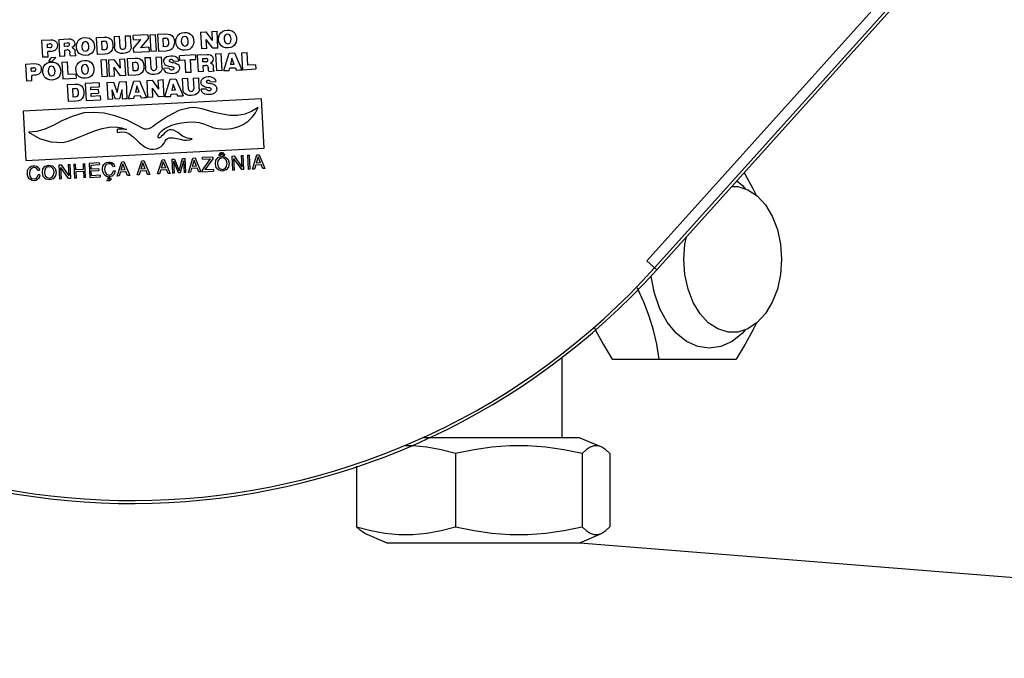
# Model space of a CAD drawing. Extents: x 40.7 to 137.4, y -250.8 to -221.5.
# Tile 58 of 256: x 56.5309 to 56.6455, y -236.8912 to -236.8169. Entities that reach past the tile are written whole.
import ezdxf

# ---------------------------------------------------------------- set-up
doc = ezdxf.new("R2010")
doc.units = 0
doc.header["$MEASUREMENT"] = 0
doc.linetypes.add('DASHDOT2', pattern=[0.5, 0.25, -0.125, 0, -0.125])
doc.layers.get('0').update_dxf_attribs({"linetype": 'CONTINUOUS'})
doc.layers.add('AC-FRIGORÍFICA', color=20, linetype='DASHDOT2')

msp = doc.modelspace()

# ---------------------------------------------------------------- linework, layer by layer
at = {"color": 6, "linetype": 'Continuous'}
for p, q in [((56.60389, -236.84493), (56.66107, -236.78141)), ((56.66198, -236.78223), (56.6048, -236.84574)), ((56.60506, -236.84598), (56.64525, -236.80133)), ((56.60389, -236.84493), (56.60506, -236.84598)), ((56.59402, -236.85611), (56.59402, -236.86551)), ((56.59989, -236.85636), (56.61429, -236.85636)), ((56.5961, -236.86551), (56.57795, -236.86551)), ((56.5961, -236.86551), (56.59862, -236.86659)), ((56.58164, -236.86734), (56.58164, -236.87589)), ((56.59639, -236.86734), (56.59639, -236.87589)), ((56.59961, -236.86734), (56.59961, -236.87589)), ((56.57012, -236.86883), (56.57012, -236.87589)), ((56.57363, -236.87772), (56.57111, -236.87664)), ((56.5961, -236.87772), (56.59862, -236.87664)), ((56.57363, -236.87772), (56.5961, -236.87772))]:
    msp.add_line(p, q, dxfattribs=at)
at = {"color": 7, "linetype": 'Continuous'}
for p, q in [((56.53984, -236.81895), (56.54076, -236.8189)), ((56.53984, -236.81895), (56.53994, -236.82094)), ((56.54192, -236.81885), (56.54257, -236.81881)), ((56.54192, -236.81885), (56.54198, -236.82009)), ((56.54263, -236.82007), (56.54257, -236.81881)), ((56.54321, -236.81878), (56.54385, -236.81875)), ((56.54321, -236.81878), (56.54327, -236.82004)), ((56.54391, -236.82), (56.54385, -236.81875)), ((56.54586, -236.81864), (56.54415, -236.81873)), ((56.54417, -236.81922), (56.54415, -236.81873)), ((56.54586, -236.81864), (56.54588, -236.81908)), ((56.54609, -236.81863), (56.54674, -236.81859)), ((56.54609, -236.81863), (56.54619, -236.82059)), ((56.54684, -236.82056), (56.54674, -236.81859)), ((56.54699, -236.81858), (56.54791, -236.81853)), ((56.54699, -236.81858), (56.54709, -236.82057)), ((56.54921, -236.8189), (56.54935, -236.81869)), ((56.55199, -236.81833), (56.5526, -236.8183)), ((56.55199, -236.81833), (56.55209, -236.82027)), ((56.5526, -236.8183), (56.55335, -236.81932)), ((56.55329, -236.81826), (56.55391, -236.81823)), ((56.55329, -236.81826), (56.55335, -236.81932)), ((56.55401, -236.82018), (56.55391, -236.81823)), ((56.53349, -236.81928), (56.53454, -236.81922)), ((56.53349, -236.81928), (56.53359, -236.82126)), ((56.53416, -236.81972), (56.53443, -236.81971)), ((56.53418, -236.82014), (56.53416, -236.81972)), ((56.53531, -236.81965), (56.53534, -236.81984)), ((56.53549, -236.81919), (56.53666, -236.81913)), ((56.53549, -236.81919), (56.53559, -236.82116)), ((56.53614, -236.81961), (56.53649, -236.81959)), ((56.53616, -236.81999), (56.53614, -236.81961)), ((56.53649, -236.81998), (56.53616, -236.81999)), ((56.53754, -236.82007), (56.53756, -236.81977)), ((56.53759, -236.82037), (56.53754, -236.82007)), ((56.53756, -236.81977), (56.53765, -236.81949)), ((56.53765, -236.81949), (56.5378, -236.81928)), ((56.5378, -236.81928), (56.53799, -236.81912)), ((56.54049, -236.8194), (56.54078, -236.81939)), ((56.54054, -236.8204), (56.54049, -236.8194)), ((56.54151, -236.8191), (56.54165, -236.81928)), ((56.54202, -236.82031), (56.54198, -236.82009)), ((56.54417, -236.81922), (56.54504, -236.81917)), ((56.54419, -236.82023), (56.54504, -236.81917)), ((56.54588, -236.81908), (56.54501, -236.82014)), ((56.54598, -236.82009), (56.54501, -236.82014)), ((56.54598, -236.82009), (56.546, -236.82059)), ((56.54764, -236.81904), (56.54793, -236.81902)), ((56.54769, -236.82003), (56.54764, -236.81904)), ((56.54796, -236.82002), (56.54769, -236.82003)), ((56.54814, -236.81907), (56.54793, -236.81902)), ((56.55017, -236.81995), (56.5504, -236.81987)), ((56.5534, -236.82021), (56.55265, -236.8192)), ((56.5527, -236.82024), (56.55265, -236.8192)), ((56.55488, -236.82016), (56.55462, -236.82008)), ((56.55515, -236.81968), (56.55538, -236.8196)), ((56.53425, -236.82123), (56.53359, -236.82126)), ((56.53445, -236.82012), (56.53418, -236.82014)), ((56.53425, -236.82123), (56.53421, -236.8206)), ((56.53504, -236.82048), (56.5347, -236.82057)), ((56.53621, -236.82113), (56.53559, -236.82116)), ((56.53618, -236.82042), (56.53644, -236.82041)), ((56.53621, -236.82113), (56.53618, -236.82042)), ((56.53677, -236.82064), (56.53678, -236.82074)), ((56.53679, -236.82088), (56.53678, -236.82074)), ((56.53684, -236.82109), (56.53749, -236.82104)), ((56.53741, -236.82081), (56.53738, -236.82049)), ((56.53834, -236.82103), (56.53808, -236.82095)), ((56.53864, -236.82105), (56.53834, -236.82103)), ((56.53862, -236.82055), (56.53884, -236.82047)), ((56.53864, -236.82105), (56.53864, -236.82105)), ((56.54083, -236.82089), (56.53994, -236.82094)), ((56.54081, -236.82038), (56.54054, -236.8204)), ((56.54114, -236.82085), (56.54083, -236.82089)), ((56.54139, -236.82074), (56.54114, -236.82085)), ((56.54158, -236.82059), (56.54139, -236.82074)), ((56.5417, -236.82038), (56.54158, -236.82059)), ((56.54298, -236.82082), (56.5427, -236.8208)), ((56.54323, -236.82078), (56.54298, -236.82082)), ((56.54421, -236.82068), (56.54419, -236.82023)), ((56.54421, -236.82068), (56.546, -236.82059)), ((56.54684, -236.82056), (56.54619, -236.82059)), ((56.5468, -236.82124), (56.54744, -236.8212)), ((56.5468, -236.82124), (56.54687, -236.8225)), ((56.54797, -236.82053), (56.54709, -236.82057)), ((56.54751, -236.82245), (56.54744, -236.8212)), ((56.54828, -236.82048), (56.54797, -236.82053)), ((56.54898, -236.82114), (56.54916, -236.82122)), ((56.54964, -236.82034), (56.54943, -236.8202)), ((56.55138, -236.82099), (56.54954, -236.82108)), ((56.54957, -236.82159), (56.54954, -236.82108)), ((56.5499, -236.82042), (56.54964, -236.82034)), ((56.5502, -236.82043), (56.5499, -236.82042)), ((56.55049, -236.82039), (56.5502, -236.82043)), ((56.5502, -236.82043), (56.5502, -236.82043)), ((56.55138, -236.82099), (56.55141, -236.8215)), ((56.55159, -236.82099), (56.55277, -236.82093)), ((56.55159, -236.82099), (56.55169, -236.82296)), ((56.5527, -236.82024), (56.55209, -236.82027)), ((56.55401, -236.82018), (56.5534, -236.82021)), ((56.55374, -236.82086), (56.55439, -236.82083)), ((56.55374, -236.82086), (56.55384, -236.82282)), ((56.55449, -236.82279), (56.55439, -236.82083)), ((56.55468, -236.8228), (56.5553, -236.82077)), ((56.55518, -236.82017), (56.55488, -236.82016)), ((56.55546, -236.82013), (56.55518, -236.82017)), ((56.55518, -236.82017), (56.55518, -236.82017)), ((56.5553, -236.82077), (56.55595, -236.82074)), ((56.55595, -236.82074), (56.55678, -236.8227)), ((56.55675, -236.82075), (56.5574, -236.82072)), ((56.55675, -236.82075), (56.55685, -236.82271)), ((56.55748, -236.82219), (56.5574, -236.82072)), ((56.53161, -236.82205), (56.53266, -236.82199)), ((56.53161, -236.82205), (56.53172, -236.82403)), ((56.53409, -236.82196), (56.53432, -236.82187)), ((56.53432, -236.82187), (56.53461, -236.82182)), ((56.53433, -236.82174), (56.53459, -236.82131)), ((56.53433, -236.82174), (56.53471, -236.82172)), ((56.53463, -236.82229), (56.5344, -236.82238)), ((56.53516, -236.82128), (56.53459, -236.82131)), ((56.53461, -236.82182), (56.5349, -236.82184)), ((56.53516, -236.82128), (56.53471, -236.82172)), ((56.5349, -236.82184), (56.53514, -236.82191)), ((56.53514, -236.82191), (56.53534, -236.82203)), ((56.53534, -236.82203), (56.53551, -236.8222)), ((56.53551, -236.8222), (56.53562, -236.82242)), ((56.53585, -236.82182), (56.5365, -236.82178)), ((56.53585, -236.82182), (56.53595, -236.82377)), ((56.53657, -236.82326), (56.5365, -236.82178)), ((56.54039, -236.82156), (56.54104, -236.82152)), ((56.54039, -236.82156), (56.54049, -236.82352)), ((56.54114, -236.82349), (56.54104, -236.82152)), ((56.54127, -236.82155), (56.54188, -236.82152)), ((56.54127, -236.82155), (56.54137, -236.82349)), ((56.54188, -236.82152), (56.54263, -236.82254)), ((56.54257, -236.82148), (56.54319, -236.82145)), ((56.54257, -236.82148), (56.54263, -236.82254)), ((56.54329, -236.82339), (56.54319, -236.82145)), ((56.54345, -236.8214), (56.54437, -236.82135)), ((56.54345, -236.8214), (56.54355, -236.82339)), ((56.5441, -236.82185), (56.54439, -236.82184)), ((56.54416, -236.82285), (56.5441, -236.82185)), ((56.5446, -236.82189), (56.54439, -236.82184)), ((56.54513, -236.82156), (56.54527, -236.82174)), ((56.54552, -236.8213), (56.54616, -236.82127)), ((56.54552, -236.8213), (56.54558, -236.82255)), ((56.54623, -236.82253), (56.54616, -236.82127)), ((56.54775, -236.82192), (56.54771, -236.82175)), ((56.54782, -236.82206), (56.54775, -236.82192)), ((56.54792, -236.82216), (56.54782, -236.82206)), ((56.54811, -236.82226), (56.54792, -236.82216)), ((56.54833, -236.82233), (56.54811, -236.82226)), ((56.54858, -236.82237), (56.54833, -236.82233)), ((56.54873, -236.82156), (56.54865, -236.82153)), ((56.5487, -236.82185), (56.54881, -236.82186)), ((56.54881, -236.8217), (56.54944, -236.82166)), ((56.54881, -236.82186), (56.54904, -236.82191)), ((56.54904, -236.82191), (56.54923, -236.822)), ((56.54923, -236.822), (56.5494, -236.82211)), ((56.54939, -236.82148), (56.54944, -236.82166)), ((56.5494, -236.82211), (56.54945, -236.82217)), ((56.54945, -236.82217), (56.54948, -236.82224)), ((56.54957, -236.82159), (56.55016, -236.82156)), ((56.55016, -236.82156), (56.55024, -236.82304)), ((56.55081, -236.82153), (56.55141, -236.8215)), ((56.55088, -236.82301), (56.55081, -236.82153)), ((56.55224, -236.82141), (56.55259, -236.82139)), ((56.55226, -236.82179), (56.55224, -236.82141)), ((56.5526, -236.82178), (56.55226, -236.82179)), ((56.55228, -236.82222), (56.55255, -236.82221)), ((56.55232, -236.82293), (56.55228, -236.82222)), ((56.55331, -236.82183), (56.55314, -236.82194)), ((56.55342, -236.82129), (56.55344, -236.82144)), ((56.55351, -236.82261), (56.55349, -236.82229)), ((56.55564, -236.82135), (56.55548, -236.8221)), ((56.55591, -236.82208), (56.55548, -236.8221)), ((56.55591, -236.82208), (56.55564, -236.82135)), ((56.55839, -236.82214), (56.55748, -236.82219)), ((56.55839, -236.82214), (56.55841, -236.82262)), ((56.53228, -236.82249), (56.53255, -236.82248)), ((56.5323, -236.8229), (56.53228, -236.82249)), ((56.53257, -236.82289), (56.5323, -236.8229)), ((56.53237, -236.824), (56.53234, -236.82337)), ((56.53469, -236.82341), (56.53492, -236.82333)), ((56.53748, -236.82321), (56.53657, -236.82326)), ((56.53748, -236.82321), (56.53751, -236.82369)), ((56.53856, -236.82321), (56.53878, -236.82313)), ((56.54114, -236.82349), (56.54049, -236.82352)), ((56.54199, -236.82346), (56.54137, -236.82349)), ((56.54268, -236.82343), (56.54193, -236.82242)), ((56.54199, -236.82346), (56.54193, -236.82242)), ((56.54329, -236.82339), (56.54268, -236.82343)), ((56.54444, -236.82335), (56.54355, -236.82339)), ((56.54442, -236.82284), (56.54416, -236.82285)), ((56.54475, -236.8233), (56.54444, -236.82335)), ((56.545, -236.8232), (56.54475, -236.8233)), ((56.54519, -236.82304), (56.545, -236.8232)), ((56.54531, -236.82284), (56.54519, -236.82304)), ((56.54562, -236.82276), (56.54558, -236.82255)), ((56.54623, -236.82253), (56.54625, -236.82261)), ((56.54683, -236.82324), (56.54658, -236.82327)), ((56.54736, -236.82296), (56.54722, -236.82308)), ((56.54745, -236.82281), (56.54736, -236.82296)), ((56.54835, -236.82251), (56.54772, -236.82255)), ((56.54818, -236.82311), (56.54799, -236.82302)), ((56.5484, -236.82316), (56.54818, -236.82311)), ((56.54866, -236.82317), (56.5484, -236.82316)), ((56.5489, -236.82314), (56.54866, -236.82317)), ((56.54912, -236.82309), (56.5489, -236.82314)), ((56.54929, -236.82299), (56.54912, -236.82309)), ((56.54953, -236.82241), (56.54954, -236.82251)), ((56.55088, -236.82301), (56.55024, -236.82304)), ((56.55232, -236.82293), (56.55169, -236.82296)), ((56.55287, -236.8235), (56.5531, -236.82351)), ((56.55288, -236.82244), (56.55288, -236.82255)), ((56.55295, -236.8229), (56.5536, -236.82284)), ((56.5531, -236.82351), (56.55331, -236.82356)), ((56.55449, -236.82279), (56.55384, -236.82282)), ((56.55468, -236.8228), (56.55489, -236.82279)), ((56.55489, -236.82279), (56.55531, -236.82278)), ((56.55531, -236.82278), (56.55538, -236.8225)), ((56.55538, -236.8225), (56.55605, -236.82247)), ((56.55605, -236.82247), (56.55614, -236.82274)), ((56.55614, -236.82274), (56.55654, -236.82271)), ((56.55654, -236.82271), (56.55682, -236.8227)), ((56.55685, -236.8227), (56.55841, -236.82262)), ((56.53237, -236.824), (56.53172, -236.82403)), ((56.53471, -236.82391), (56.53472, -236.82391)), ((56.53595, -236.82377), (56.53751, -236.82369)), ((56.53647, -236.82443), (56.53739, -236.82438)), ((56.53647, -236.82443), (56.53657, -236.82642)), ((56.53829, -236.82369), (56.53805, -236.82362)), ((56.53815, -236.82459), (56.53828, -236.82476)), ((56.53858, -236.8237), (56.53829, -236.82369)), ((56.54018, -236.82423), (56.53856, -236.82432)), ((56.53856, -236.82432), (56.53866, -236.8263)), ((56.53887, -236.82366), (56.53858, -236.8237)), ((56.53858, -236.8237), (56.53858, -236.8237)), ((56.54018, -236.82423), (56.5402, -236.82469)), ((56.54108, -236.82418), (56.54185, -236.82414)), ((56.54108, -236.82418), (56.54118, -236.82617)), ((56.54185, -236.82414), (56.54228, -236.82536)), ((56.54228, -236.82536), (56.54257, -236.82411)), ((56.54257, -236.82411), (56.54336, -236.82407)), ((56.54346, -236.82606), (56.54336, -236.82407)), ((56.5436, -236.82604), (56.54422, -236.82402)), ((56.54422, -236.82402), (56.54487, -236.82398)), ((56.54456, -236.82459), (56.5444, -236.82534)), ((56.54483, -236.82532), (56.54456, -236.82459)), ((56.54487, -236.82398), (56.54571, -236.82594)), ((56.54573, -236.82396), (56.54634, -236.82393)), ((56.54573, -236.82396), (56.54583, -236.82592)), ((56.54634, -236.82393), (56.54709, -236.82496)), ((56.54703, -236.8239), (56.54765, -236.82386)), ((56.54703, -236.8239), (56.54709, -236.82496)), ((56.54775, -236.82582), (56.54765, -236.82386)), ((56.54784, -236.82583), (56.54846, -236.8238)), ((56.54846, -236.8238), (56.54911, -236.82377)), ((56.54881, -236.82438), (56.54864, -236.82513)), ((56.54907, -236.8251), (56.54881, -236.82438)), ((56.54911, -236.82377), (56.54995, -236.82573)), ((56.54985, -236.82374), (56.55051, -236.8237)), ((56.54985, -236.82374), (56.54991, -236.82498)), ((56.55057, -236.82496), (56.55051, -236.8237)), ((56.55113, -236.82367), (56.55177, -236.82364)), ((56.55113, -236.82367), (56.55119, -236.82493)), ((56.55183, -236.82489), (56.55177, -236.82364)), ((56.55204, -236.82418), (56.55206, -236.824)), ((56.55207, -236.82434), (56.55204, -236.82418)), ((56.55215, -236.82449), (56.55207, -236.82434)), ((56.55225, -236.82459), (56.55215, -236.82449)), ((56.55243, -236.82469), (56.55225, -236.82459)), ((56.55306, -236.82399), (56.55298, -236.82396)), ((56.55302, -236.82427), (56.55313, -236.82429)), ((56.55313, -236.82429), (56.55336, -236.82434)), ((56.55314, -236.82412), (56.55376, -236.82409)), ((56.55331, -236.82356), (56.55348, -236.82365)), ((56.55336, -236.82434), (56.55355, -236.82443)), ((56.55355, -236.82443), (56.55372, -236.82454)), ((56.55372, -236.82454), (56.55377, -236.8246)), ((56.53712, -236.82488), (56.53741, -236.82487)), ((56.53718, -236.82588), (56.53712, -236.82488)), ((56.53921, -236.82474), (56.5402, -236.82469)), ((56.53922, -236.82504), (56.53921, -236.82474)), ((56.54008, -236.825), (56.53922, -236.82504)), ((56.53924, -236.82547), (56.5401, -236.82543)), ((56.53926, -236.8258), (56.53924, -236.82547)), ((56.54031, -236.82575), (56.53926, -236.8258)), ((56.54008, -236.825), (56.5401, -236.82543)), ((56.54031, -236.82575), (56.54033, -236.82622)), ((56.54208, -236.82613), (56.54171, -236.82506)), ((56.54176, -236.82614), (56.54171, -236.82506)), ((56.54281, -236.825), (56.54255, -236.8261)), ((56.54281, -236.825), (56.54288, -236.82608)), ((56.54423, -236.82602), (56.5443, -236.82574)), ((56.5443, -236.82574), (56.54497, -236.82571)), ((56.54483, -236.82532), (56.5444, -236.82534)), ((56.54497, -236.82571), (56.54506, -236.82598)), ((56.54714, -236.82585), (56.54639, -236.82484)), ((56.54644, -236.82589), (56.54639, -236.82484)), ((56.54775, -236.82582), (56.54714, -236.82585)), ((56.54784, -236.82583), (56.54805, -236.82582)), ((56.54805, -236.82582), (56.54847, -236.82581)), ((56.54847, -236.82581), (56.54855, -236.82553)), ((56.54855, -236.82553), (56.54922, -236.8255)), ((56.54907, -236.8251), (56.54864, -236.82513)), ((56.54922, -236.8255), (56.5493, -236.82576)), ((56.5493, -236.82576), (56.5497, -236.82574)), ((56.5497, -236.82574), (56.54995, -236.82573)), ((56.54995, -236.8252), (56.54991, -236.82498)), ((56.55168, -236.82539), (56.55155, -236.82552)), ((56.55177, -236.82525), (56.55168, -236.82539)), ((56.55268, -236.82495), (56.55204, -236.82498)), ((56.55266, -236.82476), (56.55243, -236.82469)), ((56.55291, -236.8248), (56.55266, -236.82476)), ((56.55278, -236.8251), (56.55287, -236.82513)), ((56.55362, -236.82542), (56.55344, -236.82552)), ((56.55908, -236.82609), (56.53136, -236.82754)), ((56.53746, -236.82638), (56.53657, -236.82642)), ((56.53744, -236.82587), (56.53718, -236.82588)), ((56.53821, -236.82607), (56.53802, -236.82623)), ((56.53833, -236.82586), (56.53821, -236.82607)), ((56.53866, -236.8263), (56.54033, -236.82622)), ((56.54176, -236.82614), (56.54118, -236.82617)), ((56.54255, -236.8261), (56.54208, -236.82613)), ((56.54288, -236.82608), (56.54323, -236.82607)), ((56.54323, -236.82607), (56.54346, -236.82606)), ((56.5436, -236.82604), (56.54381, -236.82604)), ((56.54381, -236.82604), (56.54423, -236.82602)), ((56.54506, -236.82598), (56.54546, -236.82595)), ((56.54546, -236.82595), (56.54571, -236.82594)), ((56.54644, -236.82589), (56.54583, -236.82592)), ((56.55939, -236.83182), (56.55908, -236.82609)), ((56.53136, -236.82754), (56.53167, -236.83327)), ((56.54232, -236.82999), (56.54231, -236.82963)), ((56.53167, -236.83327), (56.55939, -236.83182)), ((56.55413, -236.83267), (56.55433, -236.83234)), ((56.55413, -236.83267), (56.55431, -236.83266)), ((56.55445, -236.83244), (56.55431, -236.83266)), ((56.55433, -236.83234), (56.55455, -236.83233)), ((56.55461, -236.83264), (56.55445, -236.83244)), ((56.55455, -236.83233), (56.55479, -236.83263)), ((56.55461, -236.83264), (56.55479, -236.83263)), ((56.55672, -236.8327), (56.55693, -236.83269)), ((56.55672, -236.8327), (56.55678, -236.83403)), ((56.55701, -236.83432), (56.55693, -236.83269)), ((56.55744, -236.83266), (56.55766, -236.83265)), ((56.55744, -236.83266), (56.55752, -236.8343)), ((56.55775, -236.83428), (56.55766, -236.83265)), ((56.55802, -236.83427), (56.55855, -236.8326)), ((56.55855, -236.8326), (56.55881, -236.83259)), ((56.55881, -236.83259), (56.55948, -236.8342)), ((56.5339, -236.83394), (56.53433, -236.83379)), ((56.53433, -236.83379), (56.53477, -236.83389)), ((56.5355, -236.83378), (56.53577, -236.83377)), ((56.5355, -236.83378), (56.53559, -236.83542)), ((56.53577, -236.83377), (56.53665, -236.83505)), ((56.53659, -236.83372), (56.5368, -236.83371)), ((56.53659, -236.83372), (56.53665, -236.83505)), ((56.53688, -236.83535), (56.5368, -236.83371)), ((56.53723, -236.83369), (56.53745, -236.83368)), ((56.53723, -236.83369), (56.53732, -236.83533)), ((56.53749, -236.83435), (56.53745, -236.83368)), ((56.53831, -236.83364), (56.53853, -236.83363)), ((56.53831, -236.83364), (56.53834, -236.83431)), ((56.53861, -236.83526), (56.53853, -236.83363)), ((56.5402, -236.83354), (56.53901, -236.8336)), ((56.53901, -236.8336), (56.53909, -236.83524)), ((56.53924, -236.83379), (56.54021, -236.83374)), ((56.53926, -236.83428), (56.53924, -236.83379)), ((56.5402, -236.83354), (56.54021, -236.83374)), ((56.54063, -236.83392), (56.54073, -236.83373)), ((56.54073, -236.83373), (56.54088, -236.83358)), ((56.54228, -236.83507), (56.54282, -236.83341)), ((56.54294, -236.83364), (56.54272, -236.83438)), ((56.54282, -236.83341), (56.54307, -236.83339)), ((56.54323, -236.83435), (56.54294, -236.83364)), ((56.54307, -236.83339), (56.54374, -236.835)), ((56.54461, -236.83495), (56.54514, -236.83329)), ((56.54527, -236.83352), (56.54505, -236.83426)), ((56.54514, -236.83329), (56.5454, -236.83327)), ((56.54556, -236.83423), (56.54527, -236.83352)), ((56.5454, -236.83327), (56.54607, -236.83488)), ((56.54698, -236.83483), (56.54752, -236.83317)), ((56.54765, -236.8334), (56.54742, -236.83414)), ((56.54752, -236.83317), (56.54777, -236.83315)), ((56.54793, -236.83411), (56.54765, -236.8334)), ((56.54777, -236.83315), (56.54844, -236.83476)), ((56.54864, -236.83311), (56.54896, -236.83309)), ((56.54864, -236.83311), (56.54872, -236.83475)), ((56.5494, -236.83471), (56.54887, -236.83335)), ((56.54894, -236.83473), (56.54887, -236.83335)), ((56.54896, -236.83309), (56.5495, -236.83446)), ((56.5495, -236.83446), (56.54989, -236.83305)), ((56.55, -236.83329), (56.54961, -236.8347)), ((56.54989, -236.83305), (56.55021, -236.83303)), ((56.55, -236.83329), (56.55008, -236.83468)), ((56.55029, -236.83467), (56.55021, -236.83303)), ((56.55057, -236.83465), (56.5511, -236.83298)), ((56.55123, -236.83322), (56.55101, -236.83396)), ((56.5511, -236.83298), (56.55136, -236.83297)), ((56.55152, -236.83393), (56.55123, -236.83322)), ((56.55136, -236.83297), (56.55203, -236.83458)), ((56.55342, -236.83287), (56.55221, -236.83293)), ((56.55222, -236.83312), (56.55221, -236.83293)), ((56.55221, -236.83437), (56.55315, -236.83308)), ((56.55222, -236.83312), (56.55315, -236.83308)), ((56.55343, -236.83306), (56.55248, -236.83436)), ((56.55342, -236.83287), (56.55343, -236.83306)), ((56.55371, -236.83367), (56.55378, -236.83323)), ((56.55382, -236.83411), (56.55371, -236.83367)), ((56.55378, -236.83323), (56.55403, -236.83291)), ((56.55399, -236.83331), (56.55394, -236.83365)), ((56.55394, -236.83365), (56.55403, -236.834)), ((56.55417, -236.83307), (56.55399, -236.83331)), ((56.55403, -236.83291), (56.55446, -236.83277)), ((56.55447, -236.83296), (56.55417, -236.83307)), ((56.55446, -236.83277), (56.5549, -236.83286)), ((56.55477, -236.83303), (56.55447, -236.83296)), ((56.55499, -236.83326), (56.55477, -236.83303)), ((56.5549, -236.83286), (56.55519, -236.83315)), ((56.55563, -236.83275), (56.5559, -236.83274)), ((56.55563, -236.83275), (56.55572, -236.83439)), ((56.55677, -236.83433), (56.55586, -236.83304)), ((56.55593, -236.83438), (56.55586, -236.83304)), ((56.5559, -236.83274), (56.55678, -236.83403)), ((56.5584, -236.83378), (56.55825, -236.83426)), ((56.5584, -236.83378), (56.55905, -236.83374)), ((56.55868, -236.83284), (56.55846, -236.83358)), ((56.55897, -236.83355), (56.55846, -236.83358)), ((56.55897, -236.83355), (56.55868, -236.83284)), ((56.55924, -236.83421), (56.55905, -236.83374)), ((56.53184, -236.83469), (56.53187, -236.83443)), ((56.53186, -236.83496), (56.53184, -236.83469)), ((56.53193, -236.8352), (56.53186, -236.83496)), ((56.53187, -236.83443), (56.53197, -236.83421)), ((56.53278, -236.83411), (56.53257, -236.83408)), ((56.53305, -236.8344), (56.53326, -236.83439)), ((56.5333, -236.83493), (56.53309, -236.83494)), ((56.5333, -236.83493), (56.53325, -236.83516)), ((56.53358, -236.8347), (56.53365, -236.83425)), ((56.53365, -236.83425), (56.5339, -236.83394)), ((56.53477, -236.83389), (56.53506, -236.83418)), ((56.53664, -236.83536), (56.53573, -236.83407)), ((56.5358, -236.8354), (56.53573, -236.83407)), ((56.53834, -236.83431), (56.53749, -236.83435)), ((56.5375, -236.83455), (56.53835, -236.8345)), ((56.53754, -236.83532), (56.5375, -236.83455)), ((56.53835, -236.8345), (56.53839, -236.83527)), ((56.54015, -236.83424), (56.53926, -236.83428)), ((56.53927, -236.83448), (56.54016, -236.83444)), ((56.5393, -236.83503), (56.53927, -236.83448)), ((56.54029, -236.83498), (56.5393, -236.83503)), ((56.54015, -236.83424), (56.54016, -236.83444)), ((56.54029, -236.83498), (56.5403, -236.83517)), ((56.54064, -236.83467), (56.54058, -236.83442)), ((56.54085, -236.83399), (56.54081, -236.83433)), ((56.54081, -236.83433), (56.54088, -236.83467)), ((56.54193, -236.83484), (56.54169, -236.83508)), ((56.54175, -236.83473), (56.54183, -236.83449)), ((56.54179, -236.83395), (56.542, -236.83394)), ((56.54204, -236.83448), (56.54183, -236.83449)), ((56.54204, -236.83448), (56.54193, -236.83484)), ((56.54266, -236.83458), (56.54251, -236.83506)), ((56.54266, -236.83458), (56.54331, -236.83455)), ((56.54323, -236.83435), (56.54272, -236.83438)), ((56.5435, -236.83501), (56.54331, -236.83455)), ((56.54484, -236.83494), (56.54461, -236.83495)), ((56.54499, -236.83446), (56.54484, -236.83494)), ((56.54499, -236.83446), (56.54564, -236.83443)), ((56.54556, -236.83423), (56.54505, -236.83426)), ((56.54583, -236.83489), (56.54564, -236.83443)), ((56.54607, -236.83488), (56.54583, -236.83489)), ((56.54721, -236.83482), (56.54698, -236.83483)), ((56.54736, -236.83434), (56.54721, -236.83482)), ((56.54736, -236.83434), (56.54801, -236.83431)), ((56.54793, -236.83411), (56.54742, -236.83414)), ((56.5482, -236.83477), (56.54801, -236.83431)), ((56.54844, -236.83476), (56.5482, -236.83477)), ((56.54894, -236.83473), (56.54872, -236.83475)), ((56.54961, -236.8347), (56.5494, -236.83471)), ((56.55029, -236.83467), (56.55008, -236.83468)), ((56.5508, -236.83464), (56.55057, -236.83465)), ((56.55095, -236.83416), (56.5508, -236.83464)), ((56.55095, -236.83416), (56.5516, -236.83412)), ((56.55152, -236.83393), (56.55101, -236.83396)), ((56.55179, -236.83459), (56.5516, -236.83412)), ((56.55203, -236.83458), (56.55179, -236.83459)), ((56.55222, -236.83457), (56.55221, -236.83437)), ((56.55222, -236.83457), (56.5535, -236.8345)), ((56.55349, -236.83431), (56.55248, -236.83436)), ((56.55349, -236.83431), (56.5535, -236.8345)), ((56.55498, -236.83435), (56.55455, -236.83449)), ((56.55523, -236.83403), (56.55498, -236.83435)), ((56.55593, -236.83438), (56.55572, -236.83439)), ((56.55701, -236.83432), (56.55677, -236.83433)), ((56.55775, -236.83428), (56.55752, -236.8343)), ((56.55825, -236.83426), (56.55802, -236.83427)), ((56.55948, -236.8342), (56.55924, -236.83421)), ((56.53233, -236.83535), (56.53263, -236.83541)), ((56.53485, -236.83538), (56.53442, -236.83552)), ((56.5351, -236.83506), (56.53485, -236.83538)), ((56.5358, -236.8354), (56.53559, -236.83542)), ((56.53688, -236.83535), (56.53664, -236.83536)), ((56.53754, -236.83532), (56.53732, -236.83533)), ((56.53861, -236.83526), (56.53839, -236.83527)), ((56.53909, -236.83524), (56.5403, -236.83517)), ((56.54112, -236.83551), (56.54109, -236.8356)), ((56.54126, -236.83516), (56.54117, -236.83535)), ((56.54134, -236.83535), (56.54128, -236.83535)), ((56.54131, -236.83525), (56.54136, -236.83517)), ((56.54169, -236.83508), (56.54136, -236.83517)), ((56.54251, -236.83506), (56.54228, -236.83507)), ((56.54374, -236.835), (56.5435, -236.83501))]:
    msp.add_line(p, q, dxfattribs=at)
for points in [[(56.54076, -236.8189), (56.54106, -236.81891), (56.54131, -236.81898), (56.54151, -236.8191)], [(56.54791, -236.81853), (56.5482, -236.81855), (56.54846, -236.81861), (56.54866, -236.81874)], [(56.54866, -236.81874), (56.5488, -236.81892), (56.5489, -236.81916), (56.54894, -236.81945), (56.54893, -236.81975), (56.54885, -236.82002), (56.54873, -236.82022)], [(56.54915, -236.81977), (56.5491, -236.81947), (56.54912, -236.81917), (56.54921, -236.8189)], [(56.54935, -236.81869), (56.54955, -236.81853), (56.5498, -236.81842), (56.5501, -236.81837)], [(56.55012, -236.81884), (56.54989, -236.81892), (56.54976, -236.81914), (56.54974, -236.81942), (56.5498, -236.8197), (56.54995, -236.81989), (56.55017, -236.81995)], [(56.5501, -236.81837), (56.55038, -236.81839), (56.55063, -236.81846)], [(56.5504, -236.81987), (56.55053, -236.81964), (56.55055, -236.81935), (56.55049, -236.81908), (56.55034, -236.81889), (56.55012, -236.81884)], [(56.55063, -236.81846), (56.55083, -236.81858), (56.55099, -236.81875), (56.55111, -236.81896), (56.55118, -236.81922), (56.55119, -236.81949), (56.55115, -236.81975), (56.55106, -236.81998), (56.55091, -236.82016), (56.55072, -236.8203), (56.55049, -236.82039)], [(56.55425, -236.81975), (56.55413, -236.8195), (56.55408, -236.8192), (56.5541, -236.81889), (56.55419, -236.81862)], [(56.55419, -236.81862), (56.55433, -236.81841), (56.55453, -236.81824)], [(56.55453, -236.81824), (56.55478, -236.81814), (56.55507, -236.81809)], [(56.5551, -236.81856), (56.55487, -236.81865), (56.55474, -236.81886), (56.55472, -236.81914), (56.55477, -236.81942), (56.55493, -236.81963), (56.55515, -236.81968)], [(56.55507, -236.81809), (56.55536, -236.81811), (56.55561, -236.81818)], [(56.55538, -236.8196), (56.55551, -236.81939), (56.55553, -236.81911), (56.55548, -236.81882), (56.55532, -236.81862), (56.5551, -236.81856)], [(56.55561, -236.81818), (56.55581, -236.8183), (56.55597, -236.81847), (56.55609, -236.81869), (56.55616, -236.81895), (56.55617, -236.81922), (56.55613, -236.81949), (56.55603, -236.81971), (56.55589, -236.8199), (56.5557, -236.82004), (56.55546, -236.82013)], [(56.53472, -236.81993), (56.53471, -236.81986), (56.53468, -236.81979), (56.53462, -236.81974), (56.53453, -236.81971), (56.53443, -236.81971)], [(56.53445, -236.82012), (56.53452, -236.82012), (56.53458, -236.82011), (56.53464, -236.82008)], [(56.53454, -236.81922), (56.53477, -236.81923), (56.53496, -236.81929), (56.53512, -236.81938), (56.53524, -236.8195), (56.53531, -236.81965)], [(56.53464, -236.82008), (56.53469, -236.82001), (56.53472, -236.81993)], [(56.53534, -236.81984), (56.53528, -236.82022), (56.53504, -236.82048)], [(56.53665, -236.81994), (56.53671, -236.81988), (56.53674, -236.81981), (56.53674, -236.81974), (56.53672, -236.81967), (56.53666, -236.81962), (56.53658, -236.81959), (56.53649, -236.81959)], [(56.53649, -236.81998), (56.53655, -236.81997), (56.5366, -236.81996), (56.53665, -236.81994)], [(56.53666, -236.81913), (56.53685, -236.81913), (56.53702, -236.81918), (56.53716, -236.81925)], [(56.53734, -236.81964), (56.53732, -236.81985), (56.53721, -236.82002), (56.53704, -236.82013)], [(56.53716, -236.81925), (56.53726, -236.81936), (56.53732, -236.81949), (56.53734, -236.81964)], [(56.53799, -236.81912), (56.53824, -236.81901), (56.53854, -236.81896)], [(56.53856, -236.81943), (56.53833, -236.81952), (56.53821, -236.81973), (56.53818, -236.82001), (56.53823, -236.8203), (56.53839, -236.8205), (56.53862, -236.82055)], [(56.53854, -236.81896), (56.53882, -236.81898), (56.53907, -236.81905)], [(56.53884, -236.82047), (56.53897, -236.82026), (56.539, -236.81998), (56.53894, -236.8197), (56.53879, -236.81949), (56.53856, -236.81943)], [(56.53907, -236.81905), (56.53927, -236.81917), (56.53943, -236.81934), (56.53955, -236.81956)], [(56.53955, -236.81956), (56.53962, -236.81982), (56.53963, -236.82009), (56.53959, -236.82036)], [(56.54081, -236.82038), (56.54103, -236.8203), (56.54114, -236.82011), (56.54116, -236.81986), (56.54112, -236.81961), (56.54099, -236.81943), (56.54078, -236.81939)], [(56.54165, -236.81928), (56.54175, -236.81953), (56.54179, -236.81981), (56.54178, -236.82011), (56.5417, -236.82038)], [(56.54263, -236.82007), (56.54265, -236.82016), (56.54271, -236.82024), (56.54281, -236.8203), (56.54292, -236.82033), (56.54303, -236.82032), (56.54313, -236.82029), (56.54321, -236.82023)], [(56.54321, -236.82023), (56.54326, -236.82014), (56.54327, -236.82004)], [(56.54391, -236.82), (56.5439, -236.82019), (56.54385, -236.82035), (56.54376, -236.8205), (56.54363, -236.82063)], [(56.54796, -236.82002), (56.54818, -236.81994), (56.54829, -236.81975), (56.54831, -236.81949), (56.54827, -236.81925), (56.54814, -236.81907)], [(56.54943, -236.8202), (56.54927, -236.82001), (56.54915, -236.81977)], [(56.55462, -236.82008), (56.55441, -236.81994), (56.55425, -236.81975)], [(56.5347, -236.82057), (56.53454, -236.82058), (56.53438, -236.82059), (56.53421, -236.8206)], [(56.53668, -236.82045), (56.53661, -236.82042), (56.53653, -236.82041), (56.53644, -236.82041)], [(56.53677, -236.82064), (56.53676, -236.82056), (56.53672, -236.8205), (56.53668, -236.82045)], [(56.53684, -236.82109), (56.53681, -236.82099), (56.53679, -236.82088)], [(56.53704, -236.82013), (56.53706, -236.82014), (56.53709, -236.82015), (56.53711, -236.82016)], [(56.53711, -236.82016), (56.53722, -236.82023), (56.53731, -236.82031), (56.53736, -236.8204), (56.53738, -236.82049)], [(56.53741, -236.82081), (56.53741, -236.82086), (56.53741, -236.82091), (56.53742, -236.82095)], [(56.53742, -236.82095), (56.53744, -236.82098), (56.53747, -236.821), (56.53749, -236.82104)], [(56.53808, -236.82095), (56.53787, -236.82082), (56.53771, -236.82062), (56.53759, -236.82037)], [(56.53935, -236.82077), (56.53916, -236.82091), (56.53893, -236.821), (56.53864, -236.82105)], [(56.53959, -236.82036), (56.5395, -236.82059), (56.53935, -236.82077)], [(56.5427, -236.8208), (56.54246, -236.82074), (56.54226, -236.82063), (56.54212, -236.82049), (56.54202, -236.82031)], [(56.54363, -236.82063), (56.54345, -236.82072), (56.54323, -236.82078)], [(56.54771, -236.82175), (56.54773, -236.82157), (56.5478, -236.82142), (56.54791, -236.82129), (56.54808, -236.82118)], [(56.54808, -236.82118), (56.54829, -236.82111), (56.54854, -236.82108)], [(56.54873, -236.82022), (56.54854, -236.82038), (56.54828, -236.82048)], [(56.54854, -236.82108), (56.54877, -236.82109), (56.54898, -236.82114)], [(56.54916, -236.82122), (56.5493, -236.82134), (56.54939, -236.82148)], [(56.55277, -236.82093), (56.55296, -236.82093), (56.55313, -236.82098), (56.55327, -236.82105)], [(56.55327, -236.82105), (56.55337, -236.82116), (56.55342, -236.82129)], [(56.53266, -236.82199), (56.53289, -236.822), (56.53308, -236.82205), (56.53324, -236.82214), (56.53336, -236.82227), (56.53343, -236.82242), (56.53346, -236.8226)], [(56.53471, -236.82391), (56.53442, -236.82389), (56.53418, -236.82382), (56.53398, -236.8237), (56.53381, -236.82353), (56.5337, -236.82331), (56.53363, -236.82306), (56.53362, -236.82278), (56.53366, -236.82252), (56.53376, -236.82229), (56.5339, -236.8221), (56.53409, -236.82196)], [(56.5344, -236.82238), (56.53428, -236.82259), (56.53425, -236.82287), (56.53431, -236.82315), (56.53446, -236.82336), (56.53469, -236.82341)], [(56.53492, -236.82333), (56.53504, -236.82312), (56.53507, -236.82284), (56.53501, -236.82255), (56.53486, -236.82235), (56.53463, -236.82229)], [(56.53748, -236.82258), (56.53752, -236.82232), (56.53762, -236.82209), (56.53777, -236.8219), (56.53796, -236.82176)], [(56.53796, -236.82176), (56.53819, -236.82167), (56.53848, -236.82162)], [(56.5385, -236.82209), (56.53827, -236.82218), (56.53815, -236.82239), (56.53812, -236.82267), (56.53817, -236.82295)], [(56.53848, -236.82162), (56.53876, -236.82164), (56.53901, -236.82171)], [(56.53878, -236.82313), (56.53891, -236.82292), (56.53894, -236.82264), (56.53888, -236.82235), (56.53873, -236.82215), (56.5385, -236.82209)], [(56.53901, -236.82171), (56.53921, -236.82183), (56.53937, -236.822), (56.53949, -236.82222), (56.53956, -236.82248), (56.53957, -236.82275), (56.53953, -236.82302), (56.53944, -236.82324), (56.53929, -236.82343), (56.5391, -236.82357), (56.53887, -236.82366)], [(56.54437, -236.82135), (56.54467, -236.82137), (56.54493, -236.82143), (56.54513, -236.82156)], [(56.54442, -236.82284), (56.54464, -236.82276), (56.54475, -236.82257), (56.54478, -236.82231), (56.54473, -236.82207), (56.5446, -236.82189)], [(56.54527, -236.82174), (56.54536, -236.82198), (56.5454, -236.82227), (56.54539, -236.82257), (56.54531, -236.82284)], [(56.5485, -236.82153), (56.54845, -236.82155), (56.54842, -236.82156), (56.54839, -236.82158), (56.54836, -236.8216), (56.54835, -236.82163)], [(56.54835, -236.82163), (56.54835, -236.82171), (56.5484, -236.82177), (56.54847, -236.82179)], [(56.54847, -236.82179), (56.54858, -236.82182), (56.5487, -236.82185)], [(56.54865, -236.82153), (56.54859, -236.82153), (56.54854, -236.82153), (56.5485, -236.82153)], [(56.54891, -236.82255), (56.5489, -236.8225), (56.54886, -236.82245), (56.5488, -236.82242), (56.54874, -236.8224), (56.54866, -236.82238), (56.54858, -236.82237)], [(56.54881, -236.8217), (56.54879, -236.82162), (56.54873, -236.82156)], [(56.54948, -236.82224), (56.54951, -236.82232), (56.54953, -236.82241)], [(56.55278, -236.82225), (56.55271, -236.82222), (56.55263, -236.82221), (56.55255, -236.82221)], [(56.55285, -236.82161), (56.55285, -236.82154), (56.55282, -236.82147), (56.55276, -236.82142), (56.55269, -236.82139), (56.55259, -236.82139)], [(56.5526, -236.82178), (56.55265, -236.82177), (56.55271, -236.82176), (56.55275, -236.82174)], [(56.55275, -236.82174), (56.55282, -236.82168), (56.55285, -236.82161)], [(56.55288, -236.82244), (56.55286, -236.82236), (56.55283, -236.8223), (56.55278, -236.82225)], [(56.55314, -236.82194), (56.55317, -236.82194), (56.55319, -236.82195), (56.55321, -236.82196)], [(56.55321, -236.82196), (56.55333, -236.82203), (56.55341, -236.82211)], [(56.55344, -236.82144), (56.55342, -236.82166), (56.55331, -236.82183)], [(56.55341, -236.82211), (56.55346, -236.8222), (56.55349, -236.82229)], [(56.53282, -236.82334), (56.53266, -236.82335), (56.5325, -236.82336), (56.53234, -236.82337)], [(56.53284, -236.8227), (56.53284, -236.82262), (56.5328, -236.82256), (56.53274, -236.82251), (56.53265, -236.82248), (56.53255, -236.82248)], [(56.53257, -236.82289), (56.53264, -236.82288), (56.5327, -236.82287), (56.53276, -236.82285)], [(56.53276, -236.82285), (56.53281, -236.82278), (56.53284, -236.8227)], [(56.53346, -236.8226), (56.5334, -236.82299), (56.53316, -236.82324), (56.53282, -236.82334)], [(56.53567, -236.82322), (56.53557, -236.82344), (56.53542, -236.82363)], [(56.53562, -236.82242), (56.53569, -236.82268), (56.53571, -236.82295), (56.53567, -236.82322)], [(56.53756, -236.82311), (56.5375, -236.82286), (56.53748, -236.82258)], [(56.53805, -236.82362), (56.53784, -236.8235), (56.53768, -236.82333), (56.53756, -236.82311)], [(56.53817, -236.82295), (56.53833, -236.82316), (56.53856, -236.82321)], [(56.54658, -236.82327), (56.5463, -236.82326), (56.54605, -236.82319), (56.54585, -236.82308), (56.5457, -236.82293), (56.54562, -236.82276)], [(56.54625, -236.82261), (56.5463, -236.82269), (56.54639, -236.82275)], [(56.54639, -236.82275), (56.5465, -236.82278), (56.54662, -236.82278)], [(56.54662, -236.82278), (56.54672, -236.82274), (56.5468, -236.82268)], [(56.5468, -236.82268), (56.54685, -236.8226), (56.54687, -236.8225)], [(56.54722, -236.82308), (56.54704, -236.82318), (56.54683, -236.82324)], [(56.54751, -236.82245), (56.5475, -236.82264), (56.54745, -236.82281)], [(56.54799, -236.82302), (56.54786, -236.82289), (56.54776, -236.82273), (56.54772, -236.82255)], [(56.54835, -236.82251), (56.54838, -236.8226), (56.54845, -236.82267), (56.54855, -236.8227)], [(56.54855, -236.8227), (56.54862, -236.8227), (56.54869, -236.8227), (56.54875, -236.82269), (56.5488, -236.82268), (56.54885, -236.82265), (56.54888, -236.82262), (56.54891, -236.82258), (56.54891, -236.82255)], [(56.54954, -236.82251), (56.54951, -236.82268), (56.54943, -236.82284), (56.54929, -236.82299)], [(56.5524, -236.82361), (56.55262, -236.82354), (56.55287, -236.8235)], [(56.55295, -236.8229), (56.55291, -236.82279), (56.5529, -236.82268), (56.55288, -236.82255)], [(56.55352, -236.82275), (56.55351, -236.82271), (56.55351, -236.82266), (56.55351, -236.82261)], [(56.55352, -236.82275), (56.55354, -236.82278), (56.55357, -236.8228), (56.5536, -236.82284)], [(56.53542, -236.82363), (56.53523, -236.82377), (56.535, -236.82386), (56.53471, -236.82391)], [(56.53739, -236.82438), (56.53769, -236.82439), (56.53795, -236.82446), (56.53815, -236.82459)], [(56.55206, -236.824), (56.55212, -236.82385), (56.55224, -236.82371), (56.5524, -236.82361)], [(56.55282, -236.82396), (56.55278, -236.82397), (56.55274, -236.82399), (56.55271, -236.82401), (56.55269, -236.82403), (56.55267, -236.82405)], [(56.55267, -236.82405), (56.55268, -236.82414), (56.55273, -236.82419), (56.5528, -236.82422)], [(56.5528, -236.82422), (56.55291, -236.82425), (56.55302, -236.82427)], [(56.55298, -236.82396), (56.55292, -236.82395), (56.55287, -236.82395), (56.55282, -236.82396)], [(56.55314, -236.82412), (56.55311, -236.82405), (56.55306, -236.82399)], [(56.55348, -236.82365), (56.55362, -236.82377), (56.55371, -236.82391), (56.55376, -236.82409)], [(56.55377, -236.8246), (56.55381, -236.82467), (56.55383, -236.82475), (56.55385, -236.82485), (56.55386, -236.82495)], [(56.53744, -236.82587), (56.53766, -236.82578), (56.53777, -236.82559), (56.53779, -236.82534), (56.53775, -236.82509), (56.53762, -236.82492), (56.53741, -236.82487)], [(56.53828, -236.82476), (56.53838, -236.82501), (56.53842, -236.8253), (56.53841, -236.82559), (56.53833, -236.82586)], [(56.5509, -236.82571), (56.55062, -236.82569), (56.55038, -236.82563), (56.55019, -236.82552), (56.55005, -236.82538), (56.54995, -236.8252)], [(56.55057, -236.82496), (56.55059, -236.82505), (56.55065, -236.82513)], [(56.55065, -236.82513), (56.55073, -236.82519), (56.55084, -236.82522), (56.55096, -236.82521), (56.55106, -236.82518), (56.55114, -236.82511)], [(56.55155, -236.82552), (56.55137, -236.82561), (56.55115, -236.82567), (56.5509, -236.82571)], [(56.55114, -236.82511), (56.55118, -236.82503), (56.55119, -236.82493)], [(56.55183, -236.82489), (56.55182, -236.82508), (56.55177, -236.82525)], [(56.55232, -236.82546), (56.55218, -236.82533), (56.55209, -236.82517), (56.55204, -236.82498)], [(56.55299, -236.8256), (56.55272, -236.8256), (56.5525, -236.82555), (56.55232, -236.82546)], [(56.55268, -236.82495), (56.55271, -236.82504), (56.55278, -236.8251)], [(56.55287, -236.82513), (56.55296, -236.82513), (56.55303, -236.82513), (56.5531, -236.82512), (56.55316, -236.8251), (56.5532, -236.82506), (56.55323, -236.82502), (56.55324, -236.82498)], [(56.55324, -236.82498), (56.55322, -236.82493), (56.55319, -236.82489), (56.55313, -236.82485), (56.55306, -236.82483), (56.55299, -236.82481), (56.55291, -236.8248)], [(56.55344, -236.82552), (56.55323, -236.82558), (56.55299, -236.8256)], [(56.55386, -236.82495), (56.55384, -236.82511), (56.55376, -236.82527), (56.55362, -236.82542)], [(56.53802, -236.82623), (56.53777, -236.82633), (56.53746, -236.82638)], [(56.53842, -236.82773), (56.53704, -236.82813), (56.53586, -236.82865), (56.53484, -236.82919), (56.53388, -236.82962), (56.53292, -236.82988), (56.53196, -236.82996)], [(56.54472, -236.82923), (56.54335, -236.82853), (56.54203, -236.82805), (56.54076, -236.82777), (56.53956, -236.82767), (56.53842, -236.82773)], [(56.55073, -236.82712), (56.54947, -236.82745), (56.54815, -236.82814), (56.54674, -236.82909)], [(56.55433, -236.82785), (56.55359, -236.82767), (56.55292, -236.82748), (56.5523, -236.82731), (56.55174, -236.82718), (56.55121, -236.82711), (56.55073, -236.82712)], [(56.55399, -236.82956), (56.55485, -236.82961), (56.55563, -236.82954), (56.55634, -236.82935), (56.55696, -236.82906), (56.55751, -236.82869), (56.55798, -236.82824), (56.55837, -236.8277), (56.55868, -236.8271)], [(56.55868, -236.8271), (56.55792, -236.82756), (56.55714, -236.82787), (56.5563, -236.82802), (56.55538, -236.82802), (56.55433, -236.82785)], [(56.54674, -236.82909), (56.54647, -236.82929), (56.54621, -236.82946), (56.54596, -236.82958), (56.54571, -236.82963), (56.54547, -236.82961), (56.54523, -236.82952), (56.54498, -236.8294), (56.54472, -236.82923)], [(56.54709, -236.83031), (56.54726, -236.83005), (56.54751, -236.82979), (56.54783, -236.82956), (56.54821, -236.82935), (56.54866, -236.82916), (56.54917, -236.829), (56.54976, -236.82887), (56.55041, -236.82879), (56.55113, -236.82877), (56.55183, -236.82886), (56.55246, -236.82905), (56.55302, -236.82927), (56.55353, -236.82946), (56.55399, -236.82956)], [(56.53196, -236.82996), (56.53325, -236.83069), (56.53456, -236.83108), (56.53595, -236.83116)], [(56.53595, -236.83116), (56.53658, -236.83102), (56.53727, -236.83078), (56.53801, -236.83048), (56.53881, -236.83015), (56.53966, -236.82982), (56.54052, -236.82956), (56.54134, -236.8294), (56.54209, -236.82936), (56.54277, -236.82946), (56.54335, -236.82966)], [(56.54335, -236.82966), (56.54301, -236.82962), (56.54267, -236.82961), (56.54231, -236.82963)], [(56.54233, -236.82999), (56.54277, -236.82991), (56.5432, -236.82996), (56.54364, -236.83014)], [(56.54364, -236.83014), (56.54413, -236.83051), (56.54453, -236.83087), (56.54489, -236.8312), (56.54523, -236.83148), (56.54556, -236.8317), (56.54588, -236.83186), (56.54619, -236.83194), (56.54647, -236.83195)], [(56.54742, -236.83049), (56.54736, -236.83054), (56.54729, -236.83059), (56.54723, -236.83062), (56.54717, -236.83063), (56.54711, -236.83061), (56.54706, -236.83058), (56.54704, -236.83052), (56.54704, -236.83046), (56.54706, -236.83039), (56.54709, -236.83031)], [(56.54933, -236.83002), (56.54907, -236.82985), (56.54883, -236.82974), (56.5486, -236.82969), (56.54838, -236.82971), (56.54817, -236.82979), (56.54798, -236.82991), (56.5478, -236.83007), (56.54762, -236.83026), (56.54742, -236.83049)], [(56.551, -236.83075), (56.55046, -236.83068), (56.54989, -236.83043), (56.54933, -236.83002)], [(56.54647, -236.83195), (56.54682, -236.8319), (56.54713, -236.8318), (56.54739, -236.83165), (56.5476, -236.83145), (56.54775, -236.83124), (56.54787, -236.83102), (56.54799, -236.83084), (56.54814, -236.8307), (56.54832, -236.83063), (56.54848, -236.83063)], [(56.54848, -236.83063), (56.54883, -236.83063), (56.54922, -236.8307), (56.54962, -236.8308), (56.55002, -236.83088), (56.5504, -236.8309), (56.55073, -236.83086), (56.551, -236.83075)], [(56.54131, -236.83364), (56.54102, -236.83374), (56.54085, -236.83399)], [(56.54088, -236.83358), (56.54106, -236.83348), (56.54128, -236.83344), (56.54149, -236.83345)], [(56.54179, -236.83395), (56.54169, -236.83377), (56.54152, -236.83366), (56.54131, -236.83364)], [(56.54149, -236.83345), (56.54168, -236.8335), (56.54183, -236.83361), (56.54193, -236.83375), (56.542, -236.83394)], [(56.55502, -236.83395), (56.55508, -236.83361), (56.55499, -236.83326)], [(56.55519, -236.83315), (56.5553, -236.83359), (56.55523, -236.83403)], [(56.53197, -236.83421), (56.53211, -236.83405), (56.53229, -236.83394)], [(56.53257, -236.83408), (56.53228, -236.83419), (56.53211, -236.83444), (56.53207, -236.83478)], [(56.53207, -236.83478), (56.53214, -236.83512), (56.53233, -236.83535)], [(56.53229, -236.83394), (56.53249, -236.83389), (56.53271, -236.83389)], [(56.53263, -236.83541), (56.53286, -236.83535), (56.53301, -236.83518), (56.53309, -236.83494)], [(56.53271, -236.83389), (56.53291, -236.83394), (56.53307, -236.83404)], [(56.53305, -236.8344), (56.53295, -236.83421), (56.53278, -236.83411)], [(56.53307, -236.83404), (56.53319, -236.83419), (56.53326, -236.83439)], [(56.53442, -236.83552), (56.53398, -236.83542), (56.53369, -236.83513), (56.53358, -236.8347)], [(56.53434, -236.83399), (56.53404, -236.83409), (56.53386, -236.83434), (56.53381, -236.83468), (56.53389, -236.83503)], [(56.53486, -236.83428), (56.53464, -236.83405), (56.53434, -236.83399)], [(56.53441, -236.83532), (56.53471, -236.83522), (56.53489, -236.83498)], [(56.53489, -236.83498), (56.53495, -236.83464), (56.53486, -236.83428)], [(56.53506, -236.83418), (56.53517, -236.83461), (56.5351, -236.83506)], [(56.54058, -236.83442), (56.54058, -236.83416), (56.54063, -236.83392)], [(56.54126, -236.83516), (56.54105, -236.83512), (56.54088, -236.83502), (56.54074, -236.83487), (56.54064, -236.83467)], [(56.54088, -236.83467), (56.54107, -236.8349), (56.54137, -236.83497)], [(56.54137, -236.83497), (56.5416, -236.8349), (56.54175, -236.83473)], [(56.55455, -236.83449), (56.55411, -236.8344), (56.55382, -236.83411)], [(56.55403, -236.834), (56.55425, -236.83423), (56.55454, -236.8343)], [(56.55454, -236.8343), (56.55484, -236.83419), (56.55502, -236.83395)], [(56.53222, -236.83552), (56.53206, -236.83539), (56.53193, -236.8352)], [(56.53262, -236.83561), (56.53241, -236.8356), (56.53222, -236.83552)], [(56.533, -236.83549), (56.53282, -236.83558), (56.53262, -236.83561)], [(56.53325, -236.83516), (56.53315, -236.83535), (56.533, -236.83549)], [(56.53389, -236.83503), (56.53412, -236.83526), (56.53441, -236.83532)], [(56.54131, -236.83564), (56.54124, -236.83563), (56.54116, -236.83562), (56.54109, -236.8356)], [(56.54112, -236.83551), (56.54118, -236.83552), (56.54123, -236.83553), (56.54128, -236.83553), (56.54133, -236.83552), (56.54137, -236.8355), (56.54139, -236.83547), (56.54139, -236.83543), (56.54138, -236.83538), (56.54134, -236.83535)], [(56.54128, -236.83535), (56.54124, -236.83535), (56.54121, -236.83536), (56.54117, -236.83535)], [(56.54131, -236.83525), (56.5414, -236.83525), (56.54147, -236.83527), (56.54153, -236.83531), (56.54156, -236.83538), (56.54156, -236.83546), (56.54154, -236.83553), (56.54148, -236.83558), (56.54141, -236.83562), (56.54131, -236.83564)]]:
    msp.add_lwpolyline(points, dxfattribs=at)
at = {"color": 6, "linetype": 'Continuous'}
for points in [[(56.61523, -236.83468), (56.61535, -236.83488), (56.61624, -236.83652), (56.61661, -236.8373)], [(56.61437, -236.83564), (56.61502, -236.83616), (56.61535, -236.83657)], [(56.61378, -236.83629), (56.61448, -236.83629), (56.61564, -236.83666), (56.61673, -236.83738), (56.6177, -236.83842), (56.61849, -236.83973), (56.61909, -236.84128), (56.61946, -236.84298), (56.61959, -236.84476)], [(56.6082, -236.84476), (56.60833, -236.84299), (56.60851, -236.84214)], [(56.61337, -236.85323), (56.61215, -236.85286), (56.61106, -236.85214), (56.6101, -236.8511), (56.6093, -236.84978), (56.6087, -236.84824), (56.60833, -236.84654), (56.6082, -236.84476)], [(56.61959, -236.84476), (56.61947, -236.84653), (56.6191, -236.84822), (56.6185, -236.84976), (56.61771, -236.85107), (56.61675, -236.85212), (56.61566, -236.85285), (56.6145, -236.85322), (56.61337, -236.85323)], [(56.61535, -236.85295), (56.61502, -236.85335), (56.61382, -236.85431), (56.61252, -236.8549), (56.61117, -236.8551), (56.60983, -236.8549), (56.60853, -236.85431), (56.60733, -236.85335), (56.60628, -236.85207), (56.60542, -236.8505), (56.60478, -236.84871), (56.60439, -236.84677)], [(56.60533, -236.85636), (56.60506, -236.85464), (56.60468, -236.85299), (56.60419, -236.85137), (56.60356, -236.84975), (56.6028, -236.84812), (56.60279, -236.84809)], [(56.59782, -236.85273), (56.59794, -236.85299), (56.59884, -236.85464), (56.59989, -236.85636)], [(56.61661, -236.85222), (56.61624, -236.85299), (56.61535, -236.85464), (56.61429, -236.85636)], [(56.58164, -236.86734), (56.57996, -236.86691), (56.57832, -236.86662), (56.57669, -236.86647), (56.57569, -236.86647)], [(56.59639, -236.86734), (56.59423, -236.86691), (56.59214, -236.86662), (56.59006, -236.86647), (56.58797, -236.86647), (56.58589, -236.86662), (56.5838, -236.86691), (56.58164, -236.86734)], [(56.5986, -236.86658), (56.59823, -236.86647), (56.59777, -236.86647), (56.59732, -236.86662), (56.59686, -236.86691), (56.59639, -236.86734)], [(56.59961, -236.86734), (56.59914, -236.86691), (56.59868, -236.86662), (56.5986, -236.86658)], [(56.57012, -236.87589), (56.5718, -236.87632), (56.57344, -236.87661), (56.57506, -236.87676), (56.57669, -236.87676), (56.57832, -236.87661), (56.57996, -236.87632), (56.58164, -236.87589)], [(56.57113, -236.87665), (56.57105, -236.87661), (56.57059, -236.87632), (56.57012, -236.87589)], [(56.58164, -236.87589), (56.5838, -236.87632), (56.58589, -236.87661), (56.58797, -236.87676), (56.59006, -236.87676), (56.59214, -236.87661), (56.59423, -236.87632), (56.59639, -236.87589)], [(56.59639, -236.87589), (56.59686, -236.87632), (56.59732, -236.87661), (56.59777, -236.87676), (56.59823, -236.87676), (56.5986, -236.87665)], [(56.5986, -236.87665), (56.59868, -236.87661), (56.59914, -236.87632), (56.59961, -236.87589)]]:
    msp.add_lwpolyline(points, dxfattribs=at)
for radius in [0.08216, 0.08182]:
    msp.add_arc((56.544, -236.791), radius, 228.006, 318.006, dxfattribs=at)
at = {"layer": 'AC-FRIGORÍFICA'}
msp.add_line((56.5961, -236.87772), (62.09504, -237.31685), dxfattribs=at)

doc.saveas('drawing.dxf')
